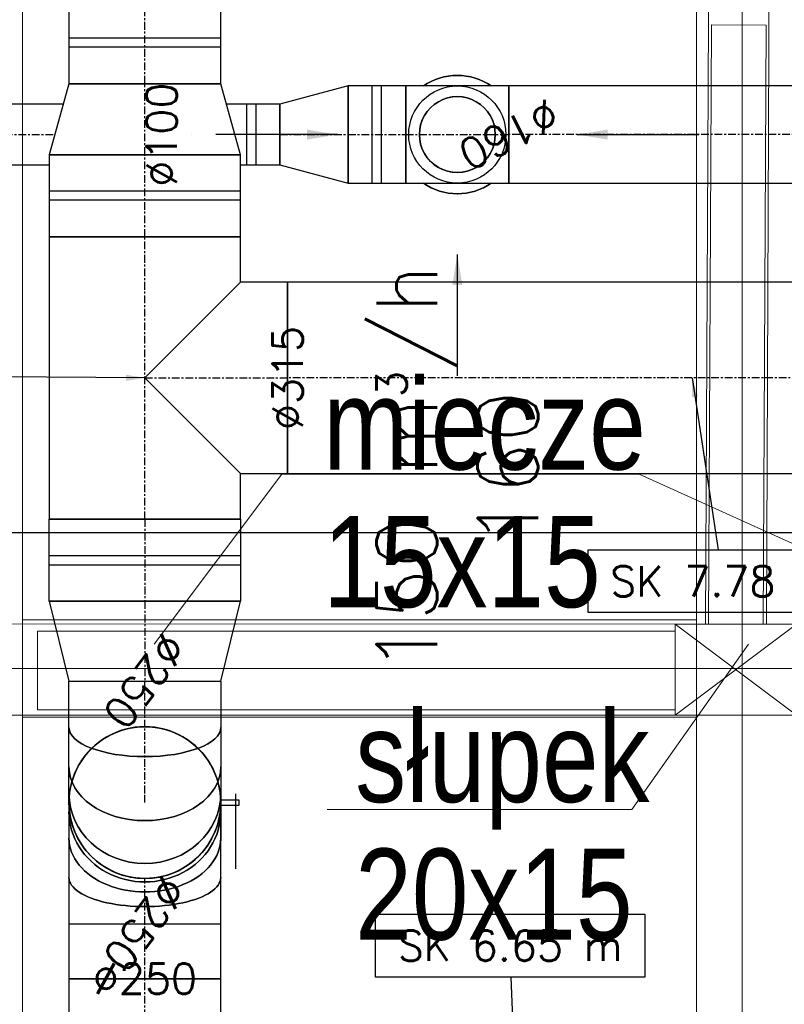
# Model space of a CAD drawing. Header units: millimetres. Extents: x -573548 to 674770, y -246895 to -89040.
# Tile 180 of 199: x 97972 to 99231, y -177917 to -176295. Entities that reach past the tile are written whole.
import ezdxf
from ezdxf import colors
from ezdxf.entities.mleader import LeaderData, LeaderLine
from ezdxf.math import Vec2, Vec3

# ---------------------------------------------------------------- set-up
doc = ezdxf.new("R2010")
doc.units = ezdxf.units.MM
doc.linetypes.add('Oś', pattern=[22.225, 12.7, -3.175, 3.175, -3.175])
for name, color, linetype in [('__S_WM_OPIS', 151, 'Continuous'), ('FLUID-N2', 7, 'Continuous'), ('FLUID-N2-50-DIM', 7, 'Continuous'), ('FLUID-N2-50-INF', 7, 'Continuous'), ('FLUID-N2-SYM', 7, 'Continuous'), ('FLUID-W2', 7, 'Continuous'), ('FLUID-W2-100-ARRGR', 7, 'Continuous'), ('FLUID-W2-50-DIM', 7, 'Continuous'), ('FLUID-W2-SYM', 7, 'Continuous')]:
    doc.layers.add(name, color=color, linetype=linetype)
for name, color, linetype, lineweight in [('A.05 RZUT PODDASZA_is$0$opisy inne_Nr_pióra__1', 8, 'Continuous', 9), ('A.05 RZUT PODDASZA_is$0$OSIE_Nr_pióra__1', 8, 'Continuous', 9), ('A.05 RZUT PODDASZA_is$0$platew_Nr_pióra__1', 8, 'Continuous', 9), ('A.05 RZUT PODDASZA_is$0$podwaliny_Nr_pióra__7', 8, 'Continuous', 9), ('A.05 RZUT PODDASZA_is$0$WIDOK_Nr_pióra__1', 8, 'Continuous', 9), ('A.05 RZUT PODDASZA_is$0$wiezba_Nr_pióra__1', 8, 'Continuous', 9), ('A.05 RZUT PODDASZA_is$0$wiezba_Nr_pióra__2', 8, 'Continuous', 9), ('A.05 RZUT PODDASZA_is$0$wiezba_Nr_pióra__41', 8, 'Continuous', 9)]:
    doc.layers.add(name, color=color, linetype=linetype, lineweight=lineweight)
doc.styles.add('A.05 RZUT PODDASZA_is$0$STYL_AUTOMATYCZNY_6', font='Arial.ttf', dxfattribs={"width": 0.7})
doc.styles.add('FDBES', font='simplex.shx')
doc.styles.add('WĄSKI 2', font='arial.ttf', dxfattribs={"width": 0.7})
doc.dimstyles.new('FDBES', dxfattribs={"dimscale": 50, "dimtxt": 4, "dimasz": 2.5, "dimexe": 0.8, "dimexo": 2, "dimgap": 1, "dimtad": 1, "dimdsep": 46, "dimtxsty": 'FDBES', "dimcen": 2.5, "dimclrd": 4, "dimclre": 5, "dimadec": 0, "dimazin": 0, "dimtfac": 1, "dimtmove": 0, "dimatfit": 3, "dimfxl": 1, "dimarcsym": 0})

# ---------------------------------------------------------------- blocks, each defined once
blk = doc.blocks.new('A.05 RZUT PODDASZA_is')
at = {"layer": 'A.05 RZUT PODDASZA_is$0$opisy inne_Nr_pióra__1'}
for points in [[(98144.5, -102323.8), (98354.8, -102044), (98942.7, -102044), (99561.9, -102323.8)], [(99122.8, -102323.8), (98931.1, -102596.1), (98429.2, -102596.1)]]:
    blk.add_lwpolyline(points, dxfattribs=at)
at = {"layer": 'A.05 RZUT PODDASZA_is$0$OSIE_Nr_pióra__1'}
for p, q in [((99112.4, -93185.2), (99112.4, -105475.2)), ((108642.7, -102363.8), (87772.3, -102363.8))]:
    blk.add_line(p, q, dxfattribs=at)
at = {"layer": 'A.05 RZUT PODDASZA_is$0$platew_Nr_pióra__1'}
for p, q in [((110647.3, -102292.9), (90921.9, -102289)), ((110647.3, -102442.9), (90777.4, -102438.9))]:
    blk.add_line(p, q, dxfattribs=at)
at = {"layer": 'A.05 RZUT PODDASZA_is$0$podwaliny_Nr_pióra__7'}
for points in [[(97927.3, -102283.8), (99037.4, -102283.8)], [(99037.4, -102443.8), (97927.3, -102443.8)]]:
    blk.add_lwpolyline(points, dxfattribs=at)
at = {"layer": 'A.05 RZUT PODDASZA_is$0$WIDOK_Nr_pióra__1'}
blk.add_lwpolyline([(99081.6, -96312.9), (99176.6, -96313.1), (99152.4, -102290.6), (99052.4, -102290.6)], close=True, dxfattribs=at)
at = {"layer": 'A.05 RZUT PODDASZA_is$0$wiezba_Nr_pióra__1'}
for points in [[(99147.4, -102290.6), (99152, -101304.2), (99062, -101303.7), (99057.4, -102290.6)], [(99002.3, -102432), (97952.3, -102432), (97952.3, -102302), (99002.3, -102302)]]:
    blk.add_lwpolyline(points, close=True, dxfattribs=at)
at = {"layer": 'A.05 RZUT PODDASZA_is$0$wiezba_Nr_pióra__2'}
for p, q in [((97927.3, -93185.2), (97927.3, -105475.2)), ((99037.4, -93185.2), (99037.4, -105475.2))]:
    blk.add_line(p, q, dxfattribs=at)
at = {"layer": 'A.05 RZUT PODDASZA_is$0$wiezba_Nr_pióra__41'}
for p, q in [((99002.3, -102290.6), (99202.3, -102440.6)), ((99002.3, -102440.6), (99202.3, -102290.6))]:
    blk.add_line(p, q, dxfattribs=at)
blk.add_lwpolyline([(99002.3, -102290.6), (99202.3, -102290.6), (99202.3, -102440.6), (99002.3, -102440.6)], close=True, dxfattribs=at)
at = {"layer": 'A.05 RZUT PODDASZA_is$0$opisy inne_Nr_pióra__1', "char_height": 150, "attachment_point": 1, "line_spacing_factor": 0.906268, "style": 'A.05 RZUT PODDASZA_is$0$STYL_AUTOMATYCZNY_6'}
for s, insert in [('\\A1;{\\pql;\\fArial|b0|i0|c238|p0;\\W0.800000;miecze    \\P\\pql;\\fArial|b0|i0|c238|p0;\\W0.800000;15x15}', (98422.9, -101886.2)), ('\\A1;{\\pql;\\fArial|b0|i0|c238|p0;\\W0.800000;słupek\\P\\pql;\\fArial|b0|i0|c238|p0;\\W0.800000;20x15}', (98475.4, -102433.7))]:
    blk.add_mtext(s, dxfattribs=dict(at, insert=insert))
blk = doc.blocks.new('*U47023')
at = {"color": 0, "linetype": 'ByBlock', "lineweight": -2, "extrusion": (0, 0, -1)}
for major_axis, end_param in [((-97.5, 0), 0.608497), ((80, 55.7), 0.60848), ((97.5, 0), 0.60848), ((-80, -55.7), 0.608497)]:
    blk.add_ellipse((0, 0), major_axis=major_axis, ratio=1, start_param=0, end_param=end_param, dxfattribs=at)
at = {"color": 0, "linetype": 'ByBlock', "lineweight": -2}
for major_axis, start_param, end_param in [((-80, 55.7), 0, 0.608497), ((-80, 55.7), 0, 0.608498), ((97.5, 0), 0, 0.60848), ((80, -55.7), 0, 0.60848), ((-80, 55.7), 0.608497, 1.216995), ((-80, 55.7), 0.608498, 1.216995)]:
    blk.add_ellipse((0, 0), major_axis=major_axis, ratio=1, start_param=start_param, end_param=end_param, dxfattribs=at)
at = {"color": 6, "linetype": 'Continuous', "lineweight": -2, "extrusion": (0, 0, -1)}
for major_axis in [(-80, 0), (-80, -0.3)]:
    blk.add_ellipse((0, 0), major_axis=major_axis, ratio=1, start_param=0, end_param=0.003378, dxfattribs=at)
at = {"color": 6, "linetype": 'Continuous', "lineweight": -2}
for major_axis in [(-80, 0.3), (-80, 0)]:
    blk.add_ellipse((0, 0), major_axis=major_axis, ratio=1, start_param=0, end_param=0.003378, dxfattribs=at)
blk = doc.blocks.new('*U36211')
at = {"color": 5, "linetype": 'Continuous', "lineweight": -2}
for p, q in [((-100, 190), (100, 190)), ((-165, -125), (-165, 125)), ((165, 125), (165, -125))]:
    blk.add_line(p, q, dxfattribs=at)
at = {"color": 0, "linetype": 'ByBlock', "lineweight": -2}
for p, q in [((-100, 125), (-100, 190)), ((100, 190), (100, 125)), ((-165, 125), (-100, 125)), ((100, 125), (165, 125)), ((165, -125), (-165, -125))]:
    blk.add_line(p, q, dxfattribs=at)
at = {"color": 5, "linetype": 'Continuous', "lineweight": -3}
blk.add_open_spline([(-100, 125), (-100, 125), (-99.8, 124.9), (-99.2, 124.3), (-98.7, 123.9), (-97.3, 122.9), (-96.5, 122.2), (-94.5, 120.6), (-93.3, 119.7), (-90.7, 117.7), (-89.2, 116.6), (-86.1, 114.2), (-84.4, 112.9), (-80.8, 110.2), (-78.9, 108.8), (-74.9, 106), (-72.8, 104.5), (-68.5, 101.6), (-66.2, 100), (-61.4, 96.9), (-58.8, 95.3), (-53.5, 92.1), (-50.8, 90.5), (-45.1, 87.5), (-42.1, 86), (-36.1, 83.2), (-33, 81.9), (-26.7, 79.6), (-23.5, 78.5), (-16.9, 76.8), (-13.6, 76.1), (-6.8, 75.2), (-3.4, 75), (3.4, 75), (6.8, 75.2), (13.6, 76.1), (16.9, 76.8), (23.5, 78.5), (26.7, 79.6), (33, 81.9), (36.1, 83.2), (42.1, 86), (45.1, 87.5), (50.8, 90.5), (53.5, 92.1), (58.8, 95.3), (61.4, 96.9), (66.2, 100), (68.5, 101.6), (72.8, 104.5), (74.9, 106), (78.9, 108.8), (80.8, 110.2), (84.4, 112.9), (86.1, 114.2), (89.2, 116.6), (90.7, 117.7), (93.3, 119.7), (94.5, 120.6), (96.5, 122.2), (97.3, 122.9), (98.7, 123.9), (99.2, 124.3), (99.8, 124.9), (100, 125), (100, 125)], degree=3, knots=[161.507455, 161.507455, 161.507455, 161.507455, 171.442217, 171.442217, 181.37698, 181.37698, 191.311742, 191.311742, 201.246505, 201.246505, 211.181267, 211.181267, 221.116029, 221.116029, 231.050792, 231.050792, 240.985554, 240.985554, 251.239224, 251.239224, 261.492893, 261.492893, 271.746563, 271.746563, 282.000232, 282.000232, 292.253902, 292.253902, 302.507571, 302.507571, 312.761241, 312.761241, 323.01491, 323.01491, 333.26858, 333.26858, 343.522249, 343.522249, 353.775919, 353.775919, 364.029588, 364.029588, 374.283258, 374.283258, 384.536927, 384.536927, 394.790597, 394.790597, 405.044266, 405.044266, 414.979029, 414.979029, 424.913791, 424.913791, 434.848553, 434.848553, 444.783316, 444.783316, 454.718078, 454.718078, 464.652841, 464.652841, 474.587603, 474.587603, 484.522365, 484.522365, 484.522365, 484.522365], dxfattribs=at)
at = {"layer": 'FLUID-N2-SYM', "linetype": 'Oś', "lineweight": -3}
for p, q in [((0, 0), (0, 190)), ((-165, 0), (165, 0))]:
    blk.add_line(p, q, dxfattribs=at)
blk = doc.blocks.new('*U36482')
at = {"color": 5, "linetype": 'Continuous', "lineweight": -2}
for p, q in [((-666.5, 0), (-666.5, 157.5)), ((666.5, 157.5), (666.5, 0)), ((-666.5, -157.5), (-666.5, 0)), ((666.5, 0), (666.5, -157.5))]:
    blk.add_line(p, q, dxfattribs=at)
at = {"color": 0, "linetype": 'ByBlock', "lineweight": -2}
for p, q in [((-666.3, 157.5), (666.5, 157.5)), ((666.5, -157.5), (-666.5, -157.5))]:
    blk.add_line(p, q, dxfattribs=at)
at = {"layer": 'FLUID-N2-SYM', "linetype": 'Oś', "lineweight": -3}
for p, q in [((-666.5, 0), (666.5, 0)), ((-666.5, 0), (-666.3, 0)), ((666.2, 0), (666.5, 0))]:
    blk.add_line(p, q, dxfattribs=at)
blk = doc.blocks.new('*U36479')
at = {"color": 5, "linetype": 'Continuous', "lineweight": -2}
for p, q in [((-157.5, 235), (157.5, 235)), ((-232.5, -157.5), (-232.5, 157.5)), ((232.5, 157.5), (232.5, -157.5))]:
    blk.add_line(p, q, dxfattribs=at)
at = {"color": 0, "linetype": 'ByBlock', "lineweight": -2}
for p, q in [((-157.5, 157.5), (-157.5, 235)), ((157.5, 235), (157.5, 157.5)), ((-232.5, 157.5), (-157.5, 157.5)), ((157.5, 157.5), (232.5, 157.5)), ((232.5, -157.5), (-232.5, -157.5))]:
    blk.add_line(p, q, dxfattribs=at)
at = {"color": 5, "linetype": 'Continuous', "lineweight": -3}
for p, q in [((0, 0), (-157.5, 157.5)), ((157.5, 157.5), (0, 0))]:
    blk.add_line(p, q, dxfattribs=at)
at = {"layer": 'FLUID-N2-SYM', "linetype": 'Oś', "lineweight": -3}
for p, q in [((0, 0), (0, 235)), ((0, 234.7), (0, 235)), ((-232.5, 0), (232.5, 0))]:
    blk.add_line(p, q, dxfattribs=at)
blk = doc.blocks.new('*U36478')
at = {"color": 5, "linetype": 'Continuous', "lineweight": -2}
for p, q in [((-67.5, 0, 157.5), (-67.5, 0, -157.5)), ((67.5, 0, -157.5), (67.5, 0, 157.5))]:
    blk.add_line(p, q, dxfattribs=at)
at = {"color": 0, "linetype": 'ByBlock', "lineweight": -2}
for p, q in [((67.5, 0, -157.5), (-67.5, 0, -157.5)), ((-67.5, 0, 157.5), (67.5, 0, 157.5))]:
    blk.add_line(p, q, dxfattribs=at)
at = {"color": 5, "linetype": 'Continuous', "lineweight": -3}
for p, q in [((-7.5, 0, -157.5), (-7.5, 0, 157.5)), ((7.5, 0, -157.5), (7.5, 0, 157.5))]:
    blk.add_line(p, q, dxfattribs=at)
at = {"layer": 'FLUID-N2-SYM', "linetype": 'Oś', "lineweight": -3}
blk.add_line((-67.5, 0), (67.5, 0), dxfattribs=at)
blk = doc.blocks.new('*U36477')
at = {"color": 0, "linetype": 'ByBlock', "lineweight": -2}
for p, q in [((-22.3, 0, 125), (-37.5, 0, 125)), ((-37.5, 0, -125), (-22.3, 0, -125)), ((21.1, 0, 125), (-22.3, 0, 125)), ((-22.3, 0, -125), (21.1, 0, -125)), ((86, 0, 125), (21.1, 0, 125)), ((21.1, 0, -125), (86, 0, -125)), ((162.1, 0, 125), (86, 0, 125)), ((86, 0, -125), (162.5, 0, -125))]:
    blk.add_line(p, q, dxfattribs=at)
at = {"color": 5, "linetype": 'Continuous', "lineweight": -2, "extrusion": (4.49928e-32, 1, -2.52193e-79)}
blk.add_ellipse((-37.5, 0), major_axis=(-125, 0), ratio=1, start_param=0, end_param=1.570796, dxfattribs=at)
at = {"color": 5, "linetype": 'Continuous', "lineweight": -2, "extrusion": (2.44929e-16, 1, -1.83697e-16)}
blk.add_ellipse((-37.5, 0), major_axis=(0, 0, -125), ratio=1, start_param=0, end_param=1.570796, dxfattribs=at)
at = {"color": 5, "linetype": 'Continuous', "lineweight": -3, "extrusion": (-4.49928e-32, -1, 1.83697e-16)}
for centre, major_axis, ratio, start_param, end_param in [((-22.3, 0), (0, 0, 125), 0.92388, 0, 1.570796), ((-22.3, 0), (0, 0, -125), 0.92388, 4.712389, 6.283185), ((21.1, 0), (0, 0, 125), 0.707107, 0, 1.570796), ((21.1, 0), (0, 0, -125), 0.707107, 4.712389, 6.283185), ((86, 0), (0, 0, 125), 0.382683, 0, 1.570796), ((86, 0), (0, 0, -125), 0.382683, 4.712389, 6.283185)]:
    blk.add_ellipse(centre, major_axis=major_axis, ratio=ratio, start_param=start_param, end_param=end_param, dxfattribs=at)
at = {"color": 5, "linetype": 'Continuous', "lineweight": -3, "extrusion": (4.49928e-32, 1, -1.83697e-16)}
for centre, major_axis, ratio, start_param, end_param in [((-22.3, 0), (0, 0, 125), 0.92388, 4.712389, 6.283185), ((-22.3, 0), (0, 0, -125), 0.92388, 0, 1.570796), ((21.1, 0), (0, 0, 125), 0.707107, 4.712389, 6.283185), ((21.1, 0), (0, 0, -125), 0.707107, 0, 1.570796), ((86, 0), (0, 0, 125), 0.382683, 4.712389, 6.283185), ((86, 0), (0, 0, -125), 0.382683, 0, 1.570796)]:
    blk.add_ellipse(centre, major_axis=major_axis, ratio=ratio, start_param=start_param, end_param=end_param, dxfattribs=at)
at = {"layer": 'FLUID-N2-SYM', "linetype": 'Oś', "lineweight": -3}
for p, q in [((-37.5, 0), (-22.3, 0)), ((-22.3, 0), (21.1, 0)), ((21.1, 0), (86, 0)), ((86, 0), (162.5, 0)), ((162.1, 0), (162.5, 0))]:
    blk.add_line(p, q, dxfattribs=at)
blk = doc.blocks.new('*U36475')
at = {"color": 0, "linetype": 'ByBlock', "lineweight": -2}
for p, q in [((0, -3.2, 150), (0, 14.5, 150)), ((0, 0, 155), (0, 4, 155)), ((0, 4, 155), (0, 4, 125)), ((0, -4, 155), (0, 0, 155)), ((0, -0.2, 125), (0, -62.5, 125)), ((0, -109.2, 150), (0, -3.2, 150)), ((0, -4, 124.9), (0, -4, 155))]:
    blk.add_line(p, q, dxfattribs=at)
at = {"color": 5, "linetype": 'Continuous', "lineweight": -3, "extrusion": (1, -9.05696e-48, 1.83697e-16)}
for major_axis, start_param, end_param in [((0, 0, -125), 0.001245, 3.141593), ((0, 0, -125), 0, 0.001245), ((0, 0, 125), 0, 3.141593)]:
    blk.add_ellipse((0, 0), major_axis=major_axis, ratio=1, start_param=start_param, end_param=end_param, dxfattribs=at)
at = {"color": 5, "linetype": 'Continuous', "lineweight": -2, "extrusion": (-1, 1.52129e-19, -1.83468e-16)}
blk.add_ellipse((0, 0), major_axis=(0, 0.2, -125), ratio=1, start_param=0, end_param=0.001245, dxfattribs=at)
at = {"color": 5, "linetype": 'Continuous', "lineweight": -2, "extrusion": (-1, 2.85834e-29, -1.83697e-16)}
blk.add_ellipse((0, 0), major_axis=(0, 0, -125), ratio=1, start_param=0, end_param=3.141593, dxfattribs=at)
blk = doc.blocks.new('*U36476')
at = {"color": 5, "linetype": 'Continuous', "lineweight": -3, "extrusion": (1, -9.05696e-48, 1.83697e-16)}
for major_axis, start_param, end_param in [((0, 0, -125), 0, 3.07825), ((0, 0, -125), 3.07825, 3.141593), ((0, 0, 125), 0, 3.141593)]:
    blk.add_ellipse((0, 0), major_axis=major_axis, ratio=1, start_param=start_param, end_param=end_param, dxfattribs=at)
at = {"color": 5, "linetype": 'Continuous', "lineweight": -3, "extrusion": (1, 1.23408e-17, 1.94566e-16)}
for start_param, end_param in [(0, 0.063343), (0.063343, 3.204935)]:
    blk.add_ellipse((0, 0), major_axis=(0, 7.9, 124.7), ratio=1, start_param=start_param, end_param=end_param, dxfattribs=at)
at = {"color": 5, "linetype": 'Continuous', "lineweight": -3, "extrusion": (1, 1.23407e-17, 1.94566e-16)}
for start_param, end_param in [(0, 0.063342), (0.063342, 3.204935)]:
    blk.add_ellipse((0, 0), major_axis=(0, 7.9, 124.7), ratio=1, start_param=start_param, end_param=end_param, dxfattribs=at)
at = {"color": 5, "linetype": 'Continuous', "lineweight": -2, "extrusion": (-1, 2.85834e-29, -1.83697e-16)}
blk.add_ellipse((0, 0), major_axis=(0, 0, -125), ratio=1, start_param=0, end_param=3.141593, dxfattribs=at)
blk = doc.blocks.new('*U36474')
at = {"color": 5, "linetype": 'Continuous', "lineweight": -3, "extrusion": (1, 1.16801e-32, 6.12323e-17)}
blk.add_ellipse((0, 0), major_axis=(0, 0, -125), ratio=1, start_param=0, end_param=3.141593, dxfattribs=at)
at = {"color": 5, "linetype": 'Continuous', "lineweight": -3, "extrusion": (-1, 1.50949e-48, -6.12323e-17)}
for major_axis in [(0, 0, 125), (0, 0, -125)]:
    blk.add_ellipse((0, 0), major_axis=major_axis, ratio=1, start_param=0, end_param=3.141593, dxfattribs=at)
at = {"color": 5, "linetype": 'Continuous', "lineweight": -3, "extrusion": (1, -1.16801e-32, 6.12323e-17)}
blk.add_ellipse((0, 0), major_axis=(0, 0, 125), ratio=1, start_param=0, end_param=3.141593, dxfattribs=at)
blk = doc.blocks.new('*U36497')
at = {"color": 0, "linetype": 'ByBlock', "lineweight": -2}
for p, q in [((0, 37.5, 125), (0, 22.3, 125)), ((0, 22.3, -125), (0, 33.5, -125)), ((0, 22.3, 125), (0, -21.1, 125)), ((0, -21.1, -125), (0, 22.3, -125)), ((0, -21.1, 125), (0, -86, 125)), ((0, -86, -125), (0, -21.1, -125)), ((0, -86, 125), (0, -162.5, 125)), ((0, -162.5, -125), (0, -86, -125))]:
    blk.add_line(p, q, dxfattribs=at)
at = {"color": 5, "linetype": 'Continuous', "lineweight": -2}
for p, q in [((0, -162.5), (0, -162.5, 125)), ((0, -162.5, -125), (0, -162.5))]:
    blk.add_line(p, q, dxfattribs=at)
at = {"color": 5, "linetype": 'Continuous', "lineweight": -2, "extrusion": (-1, 1.11022e-16, -3.06162e-16)}
blk.add_ellipse((0, 37.5), major_axis=(0, 0, 125), ratio=1, start_param=0, end_param=0.003, dxfattribs=at)
at = {"color": 5, "linetype": 'Continuous', "lineweight": -2, "extrusion": (-1, 1.01055e-16, -3.11357e-16)}
blk.add_ellipse((0, 37.5), major_axis=(0, -4, -124.9), ratio=1, start_param=0, end_param=3.10959, dxfattribs=at)
at = {"color": 5, "linetype": 'Continuous', "lineweight": -3, "extrusion": (-1, -6.12323e-17, -3.06162e-16)}
for centre, ratio in [((0, 22.3), 0.92388), ((0, -21.1), 0.707107), ((0, -86), 0.382683)]:
    blk.add_ellipse(centre, major_axis=(0, 0, -125), ratio=ratio, start_param=0, end_param=3.141593, dxfattribs=at)
at = {"color": 5, "linetype": 'Continuous', "lineweight": -3, "extrusion": (1, 6.12323e-17, 3.06162e-16)}
for centre, ratio in [((0, 22.3), 0.92388), ((0, -21.1), 0.707107), ((0, -86), 0.382683)]:
    blk.add_ellipse(centre, major_axis=(0, 0, 125), ratio=ratio, start_param=0, end_param=3.141593, dxfattribs=at)
at = {"layer": 'FLUID-N2-SYM', "linetype": 'Oś', "lineweight": -3}
blk.add_line((0, -162.5), (0, -87.5), dxfattribs=at)
blk = doc.blocks.new('*U36218')
at = {"color": 5, "linetype": 'Continuous', "lineweight": -2}
for p, q in [((-45, 0, -125), (-45, 0, 125)), ((45, 0, 125), (45, 0, -125))]:
    blk.add_line(p, q, dxfattribs=at)
at = {"color": 0, "linetype": 'ByBlock', "lineweight": -2}
for p, q in [((45, 0, -125), (-45, 0, -125)), ((-45, 0, 125), (45, 0, 125))]:
    blk.add_line(p, q, dxfattribs=at)
at = {"layer": 'FLUID-N2-SYM', "linetype": 'Oś', "lineweight": -3}
blk.add_line((-45, 0), (45, 0), dxfattribs=at)
blk = doc.blocks.new('*U36468')
at = {"color": 5, "linetype": 'Continuous', "lineweight": -2}
for p, q in [((-66, 157.5), (-66, 0)), ((66, 0), (66, 125)), ((-66, 0), (-66, -157.5)), ((66, -125), (66, 0))]:
    blk.add_line(p, q, dxfattribs=at)
at = {"color": 0, "linetype": 'ByBlock', "lineweight": -2}
for p, q in [((66, 125), (-66, 157.5)), ((-66, -157.5), (66, -125))]:
    blk.add_line(p, q, dxfattribs=at)
at = {"layer": 'FLUID-N2-SYM', "linetype": 'Oś', "lineweight": -3}
for p in [(-66, 0), (65.6, 0)]:
    blk.add_line(p, (66, 0), dxfattribs=at)
blk = doc.blocks.new('*U43843')
at = {"color": 5, "linetype": 'Continuous', "lineweight": -2}
for p, q in [((-58.5, 0, -157.5), (-58.5, 0, 157.5)), ((58.5, 0, 125), (58.5, 0, -125))]:
    blk.add_line(p, q, dxfattribs=at)
at = {"color": 0, "linetype": 'ByBlock', "lineweight": -2}
for p, q in [((58.5, 0, -125), (-58.5, 0, -157.5)), ((-58.5, 0, 157.5), (58.5, 0, 125))]:
    blk.add_line(p, q, dxfattribs=at)
at = {"layer": 'FLUID-N2-SYM', "linetype": 'Oś', "lineweight": -3}
blk.add_line((-58.5, 0), (58.5, 0), dxfattribs=at)
blk = doc.blocks.new('*U43837')
at = {"color": 0, "linetype": 'ByBlock', "lineweight": -2}
for p, q in [((67.5, 0, -157.5), (-67.5, 0, -157.5)), ((-67.5, 0, 157.5), (67.5, 0, 157.5))]:
    blk.add_line(p, q, dxfattribs=at)
at = {"color": 5, "linetype": 'Continuous', "lineweight": -2}
for p, q in [((-67.5, 0, -157.5), (-67.5, 0, 157.5)), ((67.5, 0, 157.5), (67.5, 0, -157.5))]:
    blk.add_line(p, q, dxfattribs=at)
at = {"color": 5, "linetype": 'Continuous', "lineweight": -3}
for p, q in [((-7.5, 0, 157.5), (-7.5, 0, -157.5)), ((7.5, 0, 157.5), (7.5, 0, -157.5))]:
    blk.add_line(p, q, dxfattribs=at)
at = {"layer": 'FLUID-N2-SYM', "linetype": 'Oś', "lineweight": -3}
blk.add_line((-67.5, 0), (67.5, 0), dxfattribs=at)
blk = doc.blocks.new('*U60689')
at = {"color": 0, "linetype": 'ByBlock', "lineweight": -2}
for p, q in [((67.5, 0, -125), (-67.5, 0, -125)), ((-67.5, 0, 125), (67.5, 0, 125))]:
    blk.add_line(p, q, dxfattribs=at)
at = {"color": 5, "linetype": 'Continuous', "lineweight": -2}
for p, q in [((-67.5, 0, -125), (-67.5, 0, 125)), ((67.5, 0, 125), (67.5, 0, -125))]:
    blk.add_line(p, q, dxfattribs=at)
at = {"color": 5, "linetype": 'Continuous', "lineweight": -3}
for p, q in [((-7.5, 0, 125), (-7.5, 0, -125)), ((7.5, 0, 125), (7.5, 0, -125))]:
    blk.add_line(p, q, dxfattribs=at)
at = {"layer": 'FLUID-N2-SYM', "linetype": 'Oś', "lineweight": -3}
blk.add_line((-67.5, 0), (67.5, 0), dxfattribs=at)
blk = doc.blocks.new('*U45405')
at = {"color": 0, "linetype": 'ByBlock', "lineweight": -2}
for p, q in [((2434, 50), (-2596, 50)), ((-2596, -50), (2410.9, -50))]:
    blk.add_line(p, q, dxfattribs=at)
at = {"layer": 'FLUID-W2-SYM', "color": 7, "linetype": 'Oś', "lineweight": -3}
blk.add_line((-2596, 0), (2420.1, 0), dxfattribs=at)
blk = doc.blocks.new('*U46938')
at = {"color": 6, "linetype": 'Continuous', "lineweight": -3, "extrusion": (1, -5.47382e-48, 1.83697e-16)}
for major_axis, start_param, end_param in [((0, 0, -80), 0, 3.13887), ((0, 0, -80), 3.13887, 3.141593), ((0, 0, 80), 0.002723, 3.141593), ((0, 0, 80), 0, 0.002723)]:
    blk.add_ellipse((0, 0), major_axis=major_axis, ratio=1, start_param=start_param, end_param=end_param, dxfattribs=at)
at = {"color": 6, "linetype": 'Continuous', "lineweight": -2, "extrusion": (-1, 5.47382e-48, -1.83697e-16)}
blk.add_ellipse((0, 0), major_axis=(0, 0, 80), ratio=1, start_param=0, end_param=0.002723, dxfattribs=at)
at = {"color": 6, "linetype": 'Continuous', "lineweight": -2, "extrusion": (-1, 3.32091e-19, -1.83196e-16)}
blk.add_ellipse((0, 0), major_axis=(0, -0.2, 80), ratio=1, start_param=0, end_param=0.002723, dxfattribs=at)
blk = doc.blocks.new('*U46937')
at = {"color": 0, "linetype": 'ByBlock', "lineweight": -2}
for p, q in [((56, 0, -80), (-56, 0, -50)), ((-56, 0, 50), (56, 0, 80))]:
    blk.add_line(p, q, dxfattribs=at)
at = {"color": 6, "linetype": 'Continuous', "lineweight": -2}
for p, q in [((-56, 0, -50), (-56, 0, 50)), ((56, 0, 80), (56, 0, -80))]:
    blk.add_line(p, q, dxfattribs=at)
at = {"layer": 'FLUID-W2-SYM', "color": 7, "linetype": 'Oś', "lineweight": -3}
blk.add_line((-56, 0), (56, 0), dxfattribs=at)
blk = doc.blocks.new('*U47022')
at = {"color": 6, "linetype": 'Continuous', "lineweight": -2}
for p, q in [((-85, 0, 80), (-85, 0)), ((-85, 0), (-85, 0, -80)), ((85, 0), (85, 0, 80)), ((85, 0, -80), (85, 0))]:
    blk.add_line(p, q, dxfattribs=at)
at = {"color": 0, "linetype": 'ByBlock', "lineweight": -2}
for p, q in [((85, 0, 80), (-85, 0, 80)), ((-85, 0, -80), (85, 0, -80))]:
    blk.add_line(p, q, dxfattribs=at)
at = {"color": 6, "linetype": 'Continuous', "lineweight": -3, "extrusion": (-1.45642e-13, 1, -4.39809e-13)}
for major_axis in [(-62.5, 0), (62.5, 0)]:
    blk.add_ellipse((0, 0), major_axis=major_axis, ratio=1, start_param=0, end_param=3.141593, dxfattribs=at)
at = {"layer": 'FLUID-W2-SYM', "color": 7, "linetype": 'Oś', "lineweight": -3}
for p in [(-85, 0), (85, 0)]:
    blk.add_line(p, (85, 0), dxfattribs=at)
blk = doc.blocks.new('*U46918')
at = {"color": 6, "linetype": 'Continuous', "lineweight": -2}
for p, q in [((-47.5, 0, -80), (-47.5, 0, 80)), ((47.5, 0, 80), (47.5, 0, -80))]:
    blk.add_line(p, q, dxfattribs=at)
at = {"color": 0, "linetype": 'ByBlock', "lineweight": -2}
for p, q in [((47.5, 0, -80), (-47.5, 0, -80)), ((-47.5, 0, 80), (47.5, 0, 80))]:
    blk.add_line(p, q, dxfattribs=at)
at = {"color": 6, "linetype": 'Continuous', "lineweight": -3}
for p, q in [((-7.5, 0, 80), (-7.5, 0, -80)), ((7.5, 0, 80), (7.5, 0, -80))]:
    blk.add_line(p, q, dxfattribs=at)
at = {"layer": 'FLUID-W2-SYM', "color": 7, "linetype": 'Oś', "lineweight": -3}
blk.add_line((-47.5, 0), (47.5, 0), dxfattribs=at)
blk = doc.blocks.new('*U46935')
at = {"color": 6, "linetype": 'Continuous', "lineweight": -3, "extrusion": (1, 3.27423e-32, 6.12323e-17)}
for major_axis in [(0, 0, -62.5), (0, 0, 62.5)]:
    blk.add_ellipse((0, 0), major_axis=major_axis, ratio=1, start_param=0, end_param=3.141593, dxfattribs=at)
at = {"color": 6, "linetype": 'Continuous', "lineweight": -3, "extrusion": (-1, -3.27423e-32, -6.12323e-17)}
for major_axis in [(0, 0, 62.5), (0, 0, -62.5)]:
    blk.add_ellipse((0, 0), major_axis=major_axis, ratio=1, start_param=0, end_param=3.141593, dxfattribs=at)
blk = doc.blocks.new('*U46928')
at = {"color": 6, "linetype": 'Continuous', "lineweight": -3, "extrusion": (1, 3.27423e-32, 6.12323e-17)}
for major_axis in [(0, 0, -62.5), (0, 0, 62.5)]:
    blk.add_ellipse((0, 0), major_axis=major_axis, ratio=1, start_param=0, end_param=3.141593, dxfattribs=at)
blk = doc.blocks.new('*U46934')
at = {"color": 6, "linetype": 'Continuous', "lineweight": -2, "extrusion": (-1, -1.09476e-47, 1.83697e-16)}
blk.add_ellipse((0, 0), major_axis=(0, 0, 80), ratio=1, start_param=0, end_param=0.002723, dxfattribs=at)
at = {"color": 6, "linetype": 'Continuous', "lineweight": -2, "extrusion": (-1, -6.69064e-19, 1.84467e-16)}
blk.add_ellipse((0, 0), major_axis=(0, -0.2, 80), ratio=1, start_param=0, end_param=0.002723, dxfattribs=at)
blk = doc.blocks.new('*U45417')
at = {"color": 0, "linetype": 'ByBlock', "lineweight": -2, "extrusion": (1.22465e-16, 2.99952e-32, -1)}
blk.add_circle((0, 0), 0.05, dxfattribs=at)
blk = doc.blocks.new('*U45418')
at = {"color": 6, "linetype": 'Continuous', "lineweight": -2}
for p, q in [((-47.5, 0), (-47.5, 50)), ((-47.5, -50), (-47.5, 0))]:
    blk.add_line(p, q, dxfattribs=at)
at = {"color": 0, "linetype": 'ByBlock', "lineweight": -2}
for p, q in [((-47.5, 50), (40.5, 50)), ((17.4, -50), (-47.5, -50))]:
    blk.add_line(p, q, dxfattribs=at)
at = {"color": 6, "linetype": 'Continuous', "lineweight": -3}
for p, q in [((-7.5, 50), (-7.5, -50)), ((7.5, 50), (7.5, -50))]:
    blk.add_line(p, q, dxfattribs=at)
at = {"layer": 'FLUID-W2-SYM', "color": 7, "linetype": 'Oś', "lineweight": -3}
blk.add_line((-47.5, 0), (26.7, 0), dxfattribs=at)
blk = doc.blocks.new('*U60658')
at = {"color": 6, "linetype": 'Continuous', "lineweight": -2}
for p, q in [((-703, 0), (-703, 80)), ((703, 80), (703, 0)), ((-703, -80), (-703, 0)), ((703, 0), (703, -80))]:
    blk.add_line(p, q, dxfattribs=at)
at = {"color": 0, "linetype": 'ByBlock', "lineweight": -2}
for p, q in [((-703, 80), (-674.6, 80)), ((-359.6, 80), (703, 80)), ((-674.6, -80), (-703, -80)), ((703, -80), (-359.6, -80))]:
    blk.add_line(p, q, dxfattribs=at)
at = {"layer": 'FLUID-W2-SYM', "color": 7, "linetype": 'Oś', "lineweight": -3}
for p, q in [((-703, 0), (-674.6, 0)), ((-703, 0), (-703, 0)), ((-359.6, 0), (703, 0)), ((703, 0), (703, 0))]:
    blk.add_line(p, q, dxfattribs=at)
blk = doc.blocks.new('*U46945')
at = {"color": 5}
blk.add_leader([(0, 0), (-200, 0)], dimstyle='FDBES', override={"dimscale": 20, "dimclrd": 5}, dxfattribs=at)
blk = doc.blocks.new('*U46947')
at = {"color": 5}
blk.add_leader([(0, 0), (0, -200)], dimstyle='FDBES', override={"dimscale": 20, "dimclrd": 5}, dxfattribs=at)
blk = doc.blocks.new('*U46948')
at = {"color": 5}
blk.add_leader([(0, 0), (0, 200)], dimstyle='FDBES', override={"dimscale": 20, "dimclrd": 5}, dxfattribs=at)
blk = doc.blocks.new('*U58799')
at = {"lineweight": -2}
blk.add_lwpolyline([(-171.5, -283), (272.3, -283), (272.3, -386.3), (-171.5, -386.3)], close=True, dxfattribs=at)
at = {"insert": (50.4, -334.7), "char_height": 50, "attachment_point": 5, "line_spacing_factor": 1.1, "style": 'FDBES'}
blk.add_mtext('SK 7.78 m', dxfattribs=at)
blk.add_leader([(0, 0), (42.6, -283)], dimstyle='FDBES', override={"dimscale": 12.5, "dimclrd": 256, "dimclre": 256})
blk = doc.blocks.new('*U58806')
at = {"lineweight": -2}
blk.add_lwpolyline([(-229.6, 271.1), (214.2, 271.1), (214.2, 167.8), (-229.6, 167.8)], close=True, dxfattribs=at)
at = {"insert": (-7.7, 219.5), "char_height": 50, "attachment_point": 5, "line_spacing_factor": 1.1, "style": 'FDBES'}
blk.add_mtext('SK 6.65 m', dxfattribs=at)
blk.add_leader([(0, 0), (-5.9, 167.8)], dimstyle='FDBES', override={"dimscale": 12.5, "dimclrd": 256, "dimclre": 256})
blk = doc.blocks.new('*U58814')
at = {"lineweight": -2}
blk.add_lwpolyline([(-920.3, 57), (-476.5, 57), (-476.5, -46.3), (-920.3, -46.3)], close=True, dxfattribs=at)
at = {"insert": (-698.4, 5.3), "char_height": 50, "attachment_point": 5, "line_spacing_factor": 1.1, "style": 'FDBES'}
blk.add_mtext('SK 7.78 m', dxfattribs=at)
blk.add_leader([(0, 0), (-476.5, 3.6)], dimstyle='FDBES', override={"dimscale": 12.5, "dimclrd": 256, "dimclre": 256})

msp = doc.modelspace()

# ---------------------------------------------------------------- block references
msp.add_blockref('A.05 RZUT PODDASZA_is', (49.4, -75000))

# ---------------------------------------------------------------- next in the draw order: block references
at = {"layer": 'FLUID-N2', "color": 5, "linetype": 'Continuous', "extrusion": (1, 2.44929e-16, -4.28626e-16)}
for name, p in [('*U60689', (-176333.3, 7939.2, 98178.4)), ('*U43843', (-176459.3, 7939.2, 98178.4)), ('*U43837', (-176585.3, 7939.2, 98178.4))]:
    msp.add_blockref(name, p, dxfattribs=at)
at = {"layer": 'FLUID-N2', "color": 5, "linetype": 'Continuous', "extrusion": (2.46519e-32, 1.22465e-16, -1), "rotation": 89.99999999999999}
msp.add_blockref('*U36479', (-98178.4, -176885.3, -7939.2), dxfattribs=at)
at = {"layer": 'FLUID-N2', "color": 5, "linetype": 'Continuous', "extrusion": (-1.22465e-16, 0, -1), "rotation": 360}
msp.add_blockref('*U36482', (-99079.6, -176885.3, -7939.2), dxfattribs=at)
at = {"layer": 'FLUID-N2', "color": 5, "linetype": 'Continuous', "extrusion": (1, 0, -1.83697e-16)}
for name, p, rotation in [('*U36478', (-177185.3, 7939.2, 98178.4), 180), ('*U36477', (-177547, 7901.7, 98178.4), 360), ('*U36476', (-177584.5, 7671.7, 98178.4), 270), ('*U36475', (-177584.5, 7479.2, 98178.4), 270), ('*U36218', (-177829.5, 6752.3, 98178.4), 360)]:
    msp.add_blockref(name, p, dxfattribs=dict(at, rotation=rotation))
at = {"layer": 'FLUID-N2', "color": 5, "linetype": 'Continuous', "rotation": 270}
msp.add_blockref('*U36468', (98178.4, -177318.8, 7939.2), dxfattribs=at)
at = {"layer": 'FLUID-N2', "color": 5, "linetype": 'Continuous', "extrusion": (-1, 0, 6.12323e-17), "rotation": 89.99999999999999}
msp.add_blockref('*U36474', (177584.5, 7153.3, -98178.4), dxfattribs=at)
at = {"layer": 'FLUID-N2', "color": 5, "linetype": 'Continuous', "extrusion": (-1, 0, 3.06162e-16), "rotation": 90}
msp.add_blockref('*U36497', (177622, 6789.8, -98178.4), dxfattribs=at)
at = {"layer": 'FLUID-N2', "color": 5, "linetype": 'Continuous', "extrusion": (1.22465e-16, -7.39557e-32, -1), "rotation": 89.99999999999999}
msp.add_blockref('*U36211', (-98178.4, -178039.5, -6752.3), dxfattribs=at)
at = {"layer": 'FLUID-N2-50-INF', "linetype": 'ByBlock'}
for name, p in [('*U58814', (98178.4, -176885.3, 7939.2)), ('*U58799', (99079.6, -176885.3, 7939.2)), ('*U58806', (98787.7, -178039.5, 6752.3))]:
    msp.add_blockref(name, p, dxfattribs=at)
at = {"layer": 'FLUID-W2', "color": 6, "linetype": 'Continuous', "extrusion": (0, 0, -1), "rotation": 89.99999999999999}
msp.add_blockref('*U47023', (-98692.9, -176484.6, -6269.3), dxfattribs=at)
at = {"layer": 'FLUID-W2', "color": 6, "linetype": 'Continuous', "extrusion": (0, -1, -1.83697e-16)}
for name, p, rotation in [('*U46937', (98456.9, 6920.2, 176484.6), 360), ('*U46918', (98560.4, 6920.2, 176484.6), 360), ('*U46938', (98692.9, 6383.3, 176484.6), 270), ('*U46934', (98692.9, 6536.2, 176484.6), 89.99999999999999)]:
    msp.add_blockref(name, p, dxfattribs=dict(at, rotation=rotation))
at = {"layer": 'FLUID-W2', "color": 6, "linetype": 'Continuous', "extrusion": (0, 1, 6.12323e-17), "rotation": 180}
msp.add_blockref('*U47022', (-98692.9, 6920.2, -176484.6), dxfattribs=at)
at = {"layer": 'FLUID-W2', "color": 6, "linetype": 'Continuous', "extrusion": (-1.22465e-16, 0, -1), "rotation": 360}
for name, p in [('*U60658', (-99480.8, -176484.6, -6920.2)), ('*U45418', (-98353.4, -176484.6, -6920.2)), ('*U45417', (-98255.9, -176484.6, -6920.2))]:
    msp.add_blockref(name, p, dxfattribs=at)
at = {"layer": 'FLUID-W2', "color": 6, "linetype": 'Continuous', "rotation": 360}
msp.add_blockref('*U45405', (95610, -176484.6, 6920.2), dxfattribs=at)
at = {"layer": 'FLUID-W2', "color": 6, "linetype": 'Continuous', "extrusion": (-1.22465e-16, -1, -6.12323e-17), "rotation": 270}
for name, p in [('*U46935', (98692.9, 6637.7, 176484.6)), ('*U46928', (98692.9, 6747.7, 176484.6))]:
    msp.add_blockref(name, p, dxfattribs=at)
at = {"layer": 'FLUID-W2-100-ARRGR', "color": 150, "rotation": 89.99999999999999}
for name, p in [('*U46948', (98495.4, -176484.6, 6249.3)), ('*U46947', (98890.4, -176484.6, 6249.3)), ('*U46945', (98692.9, -176682.1, 6249.3))]:
    msp.add_blockref(name, p, dxfattribs=at)

# ---------------------------------------------------------------- next in the draw order: texts
at = {"layer": 'FLUID-N2-50-DIM', "char_height": 50, "attachment_point": 5, "style": 'FDBES'}
for s, insert, rotation in [('∅315\\P', (98413.4, -176885.3, 7939.2), 90), ('∅250\\P', (98178.4, -177384.5, 7939.2), 233.1301), ('∅250\\P', (98178.4, -177784.5, 6752.3), 233.1301)]:
    msp.add_mtext(s, dxfattribs=dict(at, insert=insert, rotation=rotation))
at = {"layer": 'FLUID-N2-50-DIM', "insert": (98178.4, -177874.5, 6752.3), "char_height": 50, "attachment_point": 5, "style": 'FDBES'}
msp.add_mtext('∅250\\P', dxfattribs=at)
at = {"layer": 'FLUID-W2-100-ARRGR', "insert": (98692.9, -177034.5, 6249.3), "char_height": 100, "attachment_point": 5, "rotation": 90, "style": 'FDBES'}
msp.add_mtext('150 m{\\A2;\\H0.5x;3}/h\\P160', dxfattribs=at)
at = {"layer": 'FLUID-W2-50-DIM', "char_height": 50, "attachment_point": 5, "style": 'FDBES'}
for s, insert, rotation in [('∅100\\P', (98206, -176484.6, 6920.2), 90), ('∅160\\P', (98777.9, -176484.6, 6920.2), 206.5651)]:
    msp.add_mtext(s, dxfattribs=dict(at, insert=insert, rotation=rotation))

# ---------------------------------------------------------------- next in the draw order: leaders
at = {"layer": '__S_WM_OPIS'}
ml = msp.add_multileader_mtext('Standard', dxfattribs=at)
ml.set_content('CENTRALA NAWIEWNO-WYWIEWNA NW2\\Pz przeciwprądowy wymiennikiem odzysku ciepła prod. Komfovent\\P ,lub równoważna\\PVn=1250m³/h; 250Pa, Nele=1x0,5kW; 1-230V \\PVw=1010m³/h; 250Pa, Nele=1x0,5kW; 1-230V\\PNagrzewnico-chłodnica freonowa - Qg=3,6kW/Qch=4,3kW\\PWymiary urządzenia: dł x wys x szer = 1810x905x910 mm\\PWaga: 225 kg\\P', color=256, style='WĄSKI 2')
ml.set_leader_properties()
ml.build(insert=Vec2(0, 0))
ml.multileader.update_dxf_attribs({"has_text_frame": 1, "dogleg_length": 100, "arrow_head_size": 150})
ctx = ml.context
ctx.base_point, ctx.char_height, ctx.arrow_head_size, ctx.landing_gap_size, ctx.plane_origin = Vec3(95915.1, -177054.3), 100, 150, 100, Vec3(97054.2, -175569.8)
ctx.text_align_type = 2
notes = []
notes.append((ctx, [(0, (1, 1, 0), (96006.7, -177120.1), (-0.699962, 0.71418), 65, [(0, [(98431.3, -174766.7), (96006.7, -176920.1)], 0, [])])]))
ctx.mtext.insert, ctx.mtext.alignment, ctx.mtext.flow_direction = Vec3(95891.2, -176937.6), 3, 5
ctx.mtext.has_bg_fill, ctx.mtext.bg_color, ctx.mtext.bg_scale_factor, ctx.mtext.bg_transparency, ctx.mtext.use_window_bg_color = 1, -1027028792, 1.5, 0, 1
for ctx, leaders in notes:
    for number, flags, end, landing, length, lines in leaders:
        leader = LeaderData()
        leader.index, (leader.has_last_leader_line, leader.has_dogleg_vector, leader.attachment_direction) = number, flags
        leader.last_leader_point, leader.dogleg_vector, leader.dogleg_length = Vec3(end), Vec3(landing), length
        for number, points, colour, breaks in lines:
            line = LeaderLine()
            line.index, line.vertices, line.color, line.breaks = number, Vec3.list(points), colors.encode_raw_color(colour), breaks
            leader.lines.append(line)
        ctx.leaders.append(leader)

# ---------------------------------------------------------------- next in the draw order: linework, layer by layer
at = {"color": 150}
msp.add_lwpolyline([(96260, -177140), (114897.5, -177140)], dxfattribs=at)

doc.saveas('drawing.dxf')
